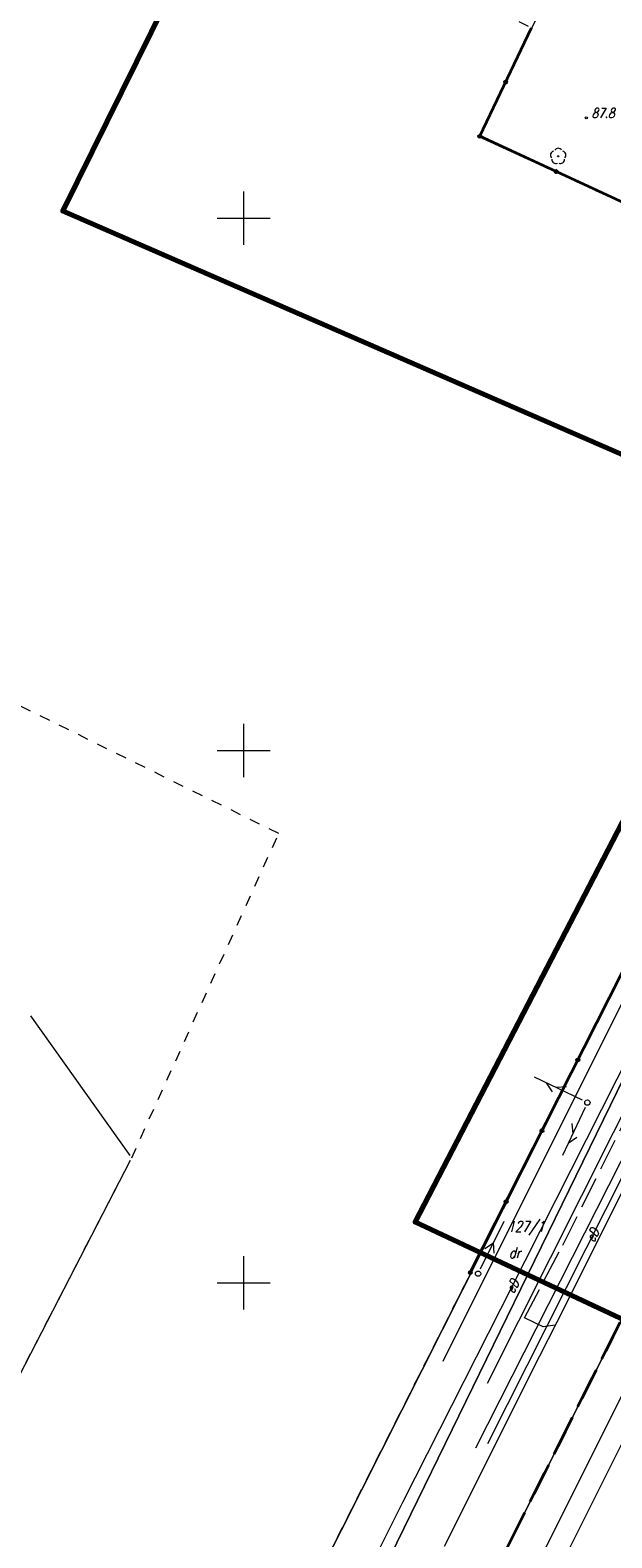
# Model space of a CAD drawing. Extents: x 7506644 to 7509529, y 5798919 to 5803521.
# Tile 5 of 25: x 7507380 to 7507435, y 5799376 to 5799518. Entities that reach past the tile are written whole.
import ezdxf

# ---------------------------------------------------------------- set-up
doc = ezdxf.new("R2010")
doc.units = 0
doc.header["$MEASUREMENT"] = 0
for name, pattern in [('4001', [0]), ('4002', [2, 1, -1]), ('4004', [4, 3, -1]), ('4010', [5, 3, -2]), ('4214', [5, 3, -2]), ('4230', [2, 1, -1])]:
    doc.linetypes.add(name, pattern=pattern)
for name, color, linetype, lineweight in [('1001_znak_oznaczajacy_punkt_zal', 7, 'CONTINUOUS', 18), ('1135_siatka_kwadratow_znak_wewn', 7, 'CONTINUOUS', 18), ('1281_kropka_ogrodzenia', 7, 'CONTINUOUS', 35), ('1361_PODPORA_PRZEWODU_LUB_LATAR', 7, 'CONTINUOUS', 18), ('1366_LINIA_NAPOWIETRZNA_ENN', 1, 'CONTINUOUS', 18), ('4281_OGRODZENIE_ZNAK_LINIOWY', 7, 'CONTINUOUS', 35), ('4366_LINIA_NAPOWIETRZNA_ENN_ZNA', 1, 'CONTINUOUS', 18), ('4512_KRAWEZNIK', 7, 'CONTINUOUS', 18), ('4513_KRAWEDZ_CHODNIKA', 7, 'CONTINUOUS', 18), ('4761_ENERGIA_PRZEWOD_-_OS', 1, 'CONTINUOUS', 18), ('5171_ZAKRES_PRACY_GEODEZYJNEJ', 3, 'CONTINUOUS', 70), ('6761', 1, 'CONTINUOUS', 18), ('_POMIAR', 1, 'CONTINUOUS', 18)]:
    doc.layers.add(name, color=color, linetype=linetype, lineweight=lineweight)
for name, color, linetype, lineweight, true_color in [('1367_LINIA_TELEKOMUNIKACYJNA', 7, 'CONTINUOUS', 18, 0xff9100), ('1812_PIKIETA_DO_0_1M', 7, 'CONTINUOUS', 18, 0xab744f), ('4751_TELEFON_PRZEWOD_-_OS', 7, 'CONTINUOUS', 18, 0xff9100), ('5214_OBREB', 7, '4214', 35, 0x008000), ('5216_DZIALKA', 7, 'CONTINUOUS', 18, 0x008000), ('5230_KONTUR_UZYTKU_GRUNTOWEGO', 7, '4230', 18, 0x008000), ('6216', 7, 'CONTINUOUS', 18, 0x008000)]:
    doc.layers.add(name, color=color, linetype=linetype, lineweight=lineweight, true_color=true_color)
doc.styles.get("Standard").update_dxf_attribs({"font": 'simplex.shx'})

# ---------------------------------------------------------------- blocks, each defined once
blk = doc.blocks.new('1001')
at = {"layer": '1001_znak_oznaczajacy_punkt_zal', "linetype": 'Continuous'}
blk.add_line((0, 0), (0, 0), dxfattribs=at)
blk = doc.blocks.new('1281')
at = {"layer": '1281_kropka_ogrodzenia', "linetype": 'Continuous'}
for radius in [0.24, 0.16, 0.08]:
    blk.add_circle((0, 0), radius, dxfattribs=at)
blk = doc.blocks.new('1366')
at = {"layer": '1366_LINIA_NAPOWIETRZNA_ENN', "linetype": 'Continuous'}
for p, q in [((0, 1), (0, 11)), ((-1, 4.8), (0, 6.5)), ((1, 4.8), (0, 6.5))]:
    blk.add_line(p, q, dxfattribs=at)
blk = doc.blocks.new('1361')
at = {"layer": '1361_PODPORA_PRZEWODU_LUB_LATAR', "linetype": 'Continuous'}
blk.add_circle((0, 0), 0.5, dxfattribs=at)
blk = doc.blocks.new('1367')
at = {"layer": '1367_LINIA_TELEKOMUNIKACYJNA', "linetype": 'Continuous'}
for p, q in [((-1, 6.8), (0, 8.5)), ((0, 1), (0, 11)), ((1, 4.8), (0, 6.5))]:
    blk.add_line(p, q, dxfattribs=at)
blk = doc.blocks.new('1135')
at = {"layer": '1135_siatka_kwadratow_znak_wewn', "linetype": 'Continuous'}
for p, q in [((0, 5), (0, -5)), ((-5, 0), (5, 0))]:
    blk.add_line(p, q, dxfattribs=at)
blk = doc.blocks.new('1812')
at = {"layer": '1812_PIKIETA_DO_0_1M', "color": 7, "linetype": 'Continuous'}
blk.add_circle((0, 0), 0.2, dxfattribs=at)

msp = doc.modelspace()

# ---------------------------------------------------------------- linework, layer by layer
at = {"layer": '4281_OGRODZENIE_ZNAK_LINIOWY', "linetype": '4001'}
for p, q in [((7507422.21, 5799507.69), (7507427.06, 5799517.87)), ((7507465.3, 5799487.78), (7507422.21, 5799507.69)), ((7507421.31, 5799400.96), (7507465.08, 5799487.48))]:
    msp.add_line(p, q, dxfattribs=at)
at = {"layer": '4512_KRAWEZNIK', "linetype": '4001'}
for p, q in [((7507430.28, 5799397.92), (7507441.351, 5799420.118)), ((7507406.678, 5799331.722), (7507444.455, 5799407.201)), ((7507446.315, 5799406.462), (7507408.518, 5799330.903)), ((7507427.839, 5799393.134), (7507430.28, 5799397.92)), ((7507418.885, 5799375.253), (7507427.839, 5799393.134))]:
    msp.add_line(p, q, dxfattribs=at)
at = {"layer": '4513_KRAWEDZ_CHODNIKA', "linetype": '4004'}
for p, q in [((7507430, 5799403.55), (7507440.84, 5799425.25)), ((7507426.4, 5799396.72), (7507430, 5799403.55)), ((7507428.16, 5799395.87), (7507426.4, 5799396.72)), ((7507429.3, 5799396.01), (7507428.16, 5799395.87))]:
    msp.add_line(p, q, dxfattribs=at)
at = {"layer": '4751_TELEFON_PRZEWOD_-_OS', "linetype": '4001'}
for p, q in [((7507422.92, 5799390.56), (7507451.79, 5799448)), ((7507418.75, 5799392.63), (7507445.97, 5799447.09)), ((7507442.15, 5799424.64), (7507421.8, 5799384.46))]:
    msp.add_line(p, q, dxfattribs=at)
at = {"layer": '4761_ENERGIA_PRZEWOD_-_OS', "linetype": '4001'}
for p, q in [((7507442.74, 5799424.2), (7507422.93, 5799384.87)), ((7507426.45, 5799402.06), (7507436.54, 5799422.01)), ((7507415, 5799379.45), (7507426.45, 5799402.06)), ((7507394.18, 5799337.86), (7507415, 5799379.45))]:
    msp.add_line(p, q, dxfattribs=at)
at = {"layer": '5171_ZAKRES_PRACY_GEODEZYJNEJ', "linetype": '4001'}
msp.add_lwpolyline([(7507441.381, 5799618.651), (7507550.911, 5799564.995), (7507461.289, 5799384.525), (7507416.14, 5799405.708), (7507450.21, 5799471.417), (7507382.997, 5799500.645), (7507441.381, 5799618.651)], dxfattribs=at)
at = {"layer": '5214_OBREB', "linetype": '4010'}
for points in [[(7506941.86, 5799851.5), (7507513.8, 5799552.72), (7507400.06, 5799325.82), (7507201.63, 5798931.14), (7507195.64, 5798919.23), (7507163.99, 5798944.12), (7507130.84, 5798962.72), (7507063.89, 5798992.75), (7507053.14, 5799007.6), (7507044.88, 5799035.14), (7507037.13, 5799045.14), (7507005.54, 5799054.24), (7506958.94, 5799055.53), (7506768.44, 5799129.49), (7506956.27, 5799490.74), (7506957.45, 5799622.62), (7506950.92, 5799783.61), (7506941.86, 5799851.5)], [(7507622.96, 5799765.71), (7507636.06, 5799762.71), (7507833.44, 5799714.55), (7508255.64, 5799610.41), (7508265.61, 5799606.74), (7508557.8, 5799532.04), (7508568.25, 5799529.29), (7508560.95, 5799527.44), (7508372.63, 5799473.61), (7508354.23, 5799469.56), (7508208.4, 5799427.14), (7508126.76, 5799403.73), (7508080.37, 5799392.13), (7508065.52, 5799391.22), (7507865.1, 5799340.7), (7507593.19, 5799272.16), (7507566.75, 5799275.5), (7507542.45, 5799287.05), (7507413.16, 5799321.87), (7507400.06, 5799325.82), (7507513.8, 5799552.72), (7507622.96, 5799765.71)]]:
    msp.add_lwpolyline(points, dxfattribs=at)
at = {"layer": '5216_DZIALKA', "linetype": '4001'}
for p, q in [((7507513.688, 5799552.497), (7507400.172, 5799326.043)), ((7507400.172, 5799326.043), (7507513.688, 5799552.497)), ((7507422.298, 5799507.855), (7507426.992, 5799517.625)), ((7507426.992, 5799517.625), (7507422.298, 5799507.855)), ((7507464.973, 5799487.935), (7507422.417, 5799507.525)), ((7507422.417, 5799507.525), (7507464.973, 5799487.935)), ((7507465.087, 5799487.607), (7507400.843, 5799360.273)), ((7507400.843, 5799360.273), (7507465.087, 5799487.607)), ((7507468.39, 5799486.105), (7507388.7, 5799322.985)), ((7507388.7, 5799322.985), (7507468.39, 5799486.105)), ((7507389.335, 5799411.954), (7507380.005, 5799425.086)), ((7507366.795, 5799367.802), (7507389.365, 5799411.528))]:
    msp.add_line(p, q, dxfattribs=at)
at = {"layer": '5230_KONTUR_UZYTKU_GRUNTOWEGO', "linetype": '4002'}
for points in [[(7507505.82, 5799556.89), (7507513.8, 5799552.72), (7507400.06, 5799325.82), (7507201.63, 5798931.14)], [(7507356.22, 5799262.5), (7507382.81, 5799317.13), (7507384.33, 5799324.72), (7507385.15, 5799328.81), (7507390.98, 5799342.43), (7507399.43, 5799360.39), (7507400.73, 5799360.05), (7507465.2, 5799487.83), (7507468.5, 5799486.33), (7507485.94, 5799521.29), (7507485.32, 5799521.69), (7507498.36, 5799548.76), (7507505.82, 5799556.89)], [(7507523.9, 5799538.31), (7507511.4, 5799513.82), (7507487.04, 5799466.14), (7507415.41, 5799325.87), (7507413.16, 5799321.87), (7507400.06, 5799325.82), (7507513.8, 5799552.72)], [(7507366.42, 5799548.1), (7507381.21, 5799540.8), (7507387.11, 5799537.78), (7507399.03, 5799531.88), (7507427.1, 5799517.85), (7507422.19, 5799507.63), (7507465.2, 5799487.83), (7507400.73, 5799360.05), (7507399.43, 5799360.39), (7507390.98, 5799342.43), (7507385.15, 5799328.81), (7507376.53, 5799332.59)], [(7507439.53, 5799542.95), (7507482.84, 5799522.93), (7507485.32, 5799521.69), (7507485.94, 5799521.29), (7507468.5, 5799486.33), (7507465.2, 5799487.83), (7507422.19, 5799507.63), (7507427.1, 5799517.85), (7507439.53, 5799542.95)], [(7507439.53, 5799542.95), (7507485.32, 5799521.69), (7507468.5, 5799486.33), (7507465.2, 5799487.83), (7507422.19, 5799507.63), (7507427.1, 5799517.85), (7507439.53, 5799542.95)], [(7507366.68, 5799367.58), (7507389.48, 5799411.75), (7507403.3, 5799442.2), (7507378.38, 5799454.49)]]:
    msp.add_lwpolyline(points, dxfattribs=at)
at = {"layer": '_POMIAR', "color": 7, "linetype": 'Continuous', "lineweight": 18}
msp.add_circle((7507432.21, 5799509.42, 87.8), 0.1, dxfattribs=at)
at = {"layer": '_POMIAR', "color": 96, "linetype": 'Continuous', "lineweight": 18, "true_color": 0x008000}
msp.add_circle((7507429.57, 5799505.81), 0.05, dxfattribs=at)
for centre, start, end in [((7507429.215, 5799505.925), 102.5, 221.75), ((7507429.57, 5799506.185), 30.19, 149.77), ((7507429.925, 5799505.925), 318.3, 77.49), ((7507429.35, 5799505.505), 174.33, 293.45), ((7507429.79, 5799505.505), 246.24, 5.74)]:
    msp.add_arc(centre, 0.375, start, end, dxfattribs=at)

# ---------------------------------------------------------------- block references
at = {"layer": '1135_siatka_kwadratow_znak_wewn', "xscale": 0.5, "yscale": 0.5}
for p in [(7507400, 5799500), (7507400, 5799450), (7507400, 5799400)]:
    msp.add_blockref('1135', p, dxfattribs=at)
at = {"layer": '1361_PODPORA_PRZEWODU_LUB_LATAR', "xscale": 0.5, "yscale": 0.5}
msp.add_blockref('1361', (7507432.31, 5799416.93), dxfattribs=at)
at = {"layer": '1367_LINIA_TELEKOMUNIKACYJNA', "xscale": 0.5, "yscale": 0.5}
for rotation in [64.34833500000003, 154.914989]:
    msp.add_blockref('1367', (7507432.31, 5799416.93), dxfattribs=dict(at, rotation=rotation))
at = {"layer": '4281_OGRODZENIE_ZNAK_LINIOWY', "xscale": 0.5, "yscale": 0.5}
for p in [(7507424.635, 5799512.78), (7507422.21, 5799507.69), (7507422.21, 5799507.69), (7507429.392, 5799504.372), (7507431.411, 5799420.926), (7507428.044, 5799414.271), (7507424.677, 5799407.615), (7507421.31, 5799400.96)]:
    msp.add_blockref('1281', p, dxfattribs=at)
at = {"layer": '4366_LINIA_NAPOWIETRZNA_ENN_ZNA', "xscale": 0.5, "yscale": 0.5, "rotation": 333.440371}
for name in ['1366', '1361']:
    msp.add_blockref(name, (7507422.04, 5799400.86), dxfattribs=at)
at = {"layer": '5216_DZIALKA', "xscale": 0.5, "yscale": 0.5}
for p in [(7507422.19, 5799507.63), (7507422.19, 5799507.63), (7507422.19, 5799507.63), (7507422.19, 5799507.63), (7507389.48, 5799411.75), (7507389.48, 5799411.75)]:
    msp.add_blockref('1001', p, dxfattribs=at)
at = {"layer": '_POMIAR', "xscale": 0.5, "yscale": 0.5, "zscale": 0.5}
msp.add_blockref('1812', (7507432.21, 5799509.42, 87.8), dxfattribs=at)

# ---------------------------------------------------------------- texts
at = {"layer": '6216', "oblique": 15, "width": 0.8}
msp.add_text('127/1', height=1, dxfattribs=at).set_placement((7507424.789, 5799404.795))
msp.add_text('dr', height=1, rotation=359.97, dxfattribs=at).set_placement((7507424.926, 5799402.315))
at = {"layer": '6761', "oblique": 15, "width": 0.8}
for rotation, p in [(63.26041, (7507432.936, 5799403.735)), (63.12862, (7507425.398, 5799398.936))]:
    msp.add_text('eD', height=0.9, rotation=rotation, dxfattribs=at).set_placement(p)
at = {"layer": '_POMIAR', "color": 7, "oblique": 15, "width": 0.8}
msp.add_text('87.8', height=0.9, dxfattribs=at).set_placement((7507432.71, 5799509.42, 87.8))

doc.saveas('drawing.dxf')
